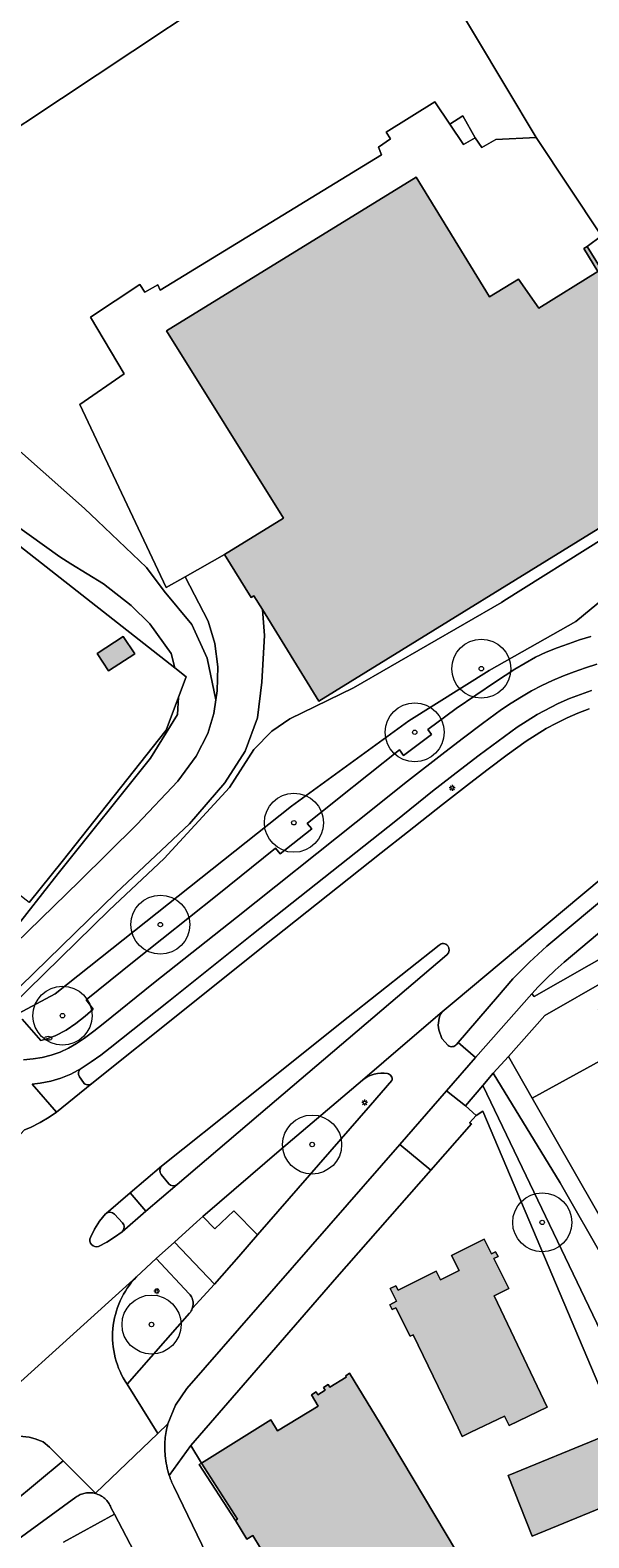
# Model space of a CAD drawing. Header units: metres. Extents: x 187482 to 189800, y 333582 to 335019.
# Tile 167 of 256: x 189033 to 189081, y 333950 to 334078. Entities that reach past the tile are written whole.
import ezdxf
from ezdxf.enums import TextEntityAlignment as Align

# ---------------------------------------------------------------- set-up
doc = ezdxf.new("R2010")
doc.units = ezdxf.units.M
doc.layers.get('0').update_dxf_attribs({"color": 252, "lineweight": 18})
for name, color, linetype, lineweight in [('B-WE-GR-BEPLANTING_CULTUUR_HEESTERS-GV', 252, 'Continuous', 18), ('B-WE-GR-BEPLANTING_CULTUUR_VASTE PLANTENVAK-GV', 252, 'Continuous', 18), ('B-WE-GR-BOOM-S', 252, 'Continuous', 18), ('B-WE-GR-HAAG-G', 252, 'GR-HAAG1-SO', 18), ('B-WE-IE-MEUBILAIR-S', 252, 'Continuous', 18), ('B-WE-IE-TERREINAFSCHEIDING_KUNSTMATIG_HEKWERK-G', 252, 'IE-TERREINAFSCHEIDING_KUNSTMATIG-SO', 18), ('B-WE-IE-TERREINAFSCHEIDING_KUNSTMATIG_MUUR-G', 252, 'IE-TERREINAFSCHEIDING_KUNSTMATIG-SO', 18), ('B-WE-OG-BEBOUWING-GV', 252, 'Continuous', 18), ('B-WE-OG-TERREIN_BEGROEID-GV', 252, 'Continuous', 18), ('B-WE-OG-TERREIN_ERF-GV', 252, 'Continuous', 18), ('B-WE-VH-GESLOTENVERHARDING_ASFALT-GV', 252, 'Continuous', 18), ('B-WE-VH-GESLOTENVERHARDING_BETON-GV', 252, 'Continuous', 18), ('B-WE-VH-OPENVERHARDING-GV', 252, 'Continuous', 18), ('B-WE-VH-OPENVERHARDING_BETONSTRAATSTEEN-GV', 252, 'Continuous', 18), ('B-WE-VH-OPENVERHARDING_STRAATBAKSTEEN-GV', 252, 'Continuous', 18), ('B-WE-VH-OPENVERHARDING_TEGEL-GV', 252, 'Continuous', 18)]:
    doc.layers.add(name, color=color, linetype=linetype, lineweight=lineweight)
doc.layers.add('B-WE-OG-BEBOUWING-V', color=7, linetype='Continuous', lineweight=18, true_color=0xf0f0f0)
doc.styles.add('NLCS-ISO', font='NLCS-ISO.ttf')
doc.linetypes.add('GR-HAAG1-SO', pattern='A,6,[176,NLCS.SHX,S=0.125,R=0,X=0,Y=0],-2', length=8)
doc.linetypes.add('IE-TERREINAFSCHEIDING_KUNSTMATIG-SO', pattern='A,4,[82,NLCS.SHX,S=0.75,R=90,X=0,Y=0],4,-2', length=10)

# ---------------------------------------------------------------- blocks, each defined once
blk = doc.blocks.new('SIE-MEUBILAIR_PAAL_LICHTMAST-SO')
for points in [[(-0.62, 0), (-1, 0)], [(-0.71, 0.71), (-0.44, 0.44)], [(0, 1), (0, 0.62)], [(0.44, 0.44), (0.71, 0.71)], [(1, 0), (0.62, 0)], [(-0.71, -0.71), (-0.44, -0.44)], [(0, -0.62), (0, -1)], [(0.44, -0.44), (0.71, -0.71)]]:
    blk.add_lwpolyline(points)
blk.add_circle((0, 0), 0.5)
blk = doc.blocks.new('SIE-MEUBILAIR_PUT_BRANDKRAAN-SO')
blk.add_ellipse((0, 0), major_axis=(1.25, 0), ratio=0.54)
at = {"style": 'NLCS-ISO'}
blk.add_text('bk', height=0.75, dxfattribs=at).set_placement((0.03, 0), align=Align.MIDDLE_CENTER)
blk = doc.blocks.new('SGR-BOOM_GBKN-SO')
at = {"color": 0, "linetype": 'ByBlock', "lineweight": 18}
for radius in [2, 0.15]:
    blk.add_circle((0, 0), radius, dxfattribs=at)

msp = doc.modelspace()

# ---------------------------------------------------------------- hatches: boundary and pattern name
at = {"layer": 'B-WE-OG-BEBOUWING-V'}
h = msp.add_hatch(color=256, dxfattribs=at)
h.dxf.hatch_style = 1
h.paths.add_polyline_path([(189093.343, 334048.264), (189096.366, 334043.209), (189101.137, 334046.062), (189096.264, 334054.111), (189093.677, 334052.553), (189092.877, 334053.881), (189092.088, 334054.223), (189089.87, 334057.907), (189087.837, 334056.683), (189091.545, 334051.27)], flags=16)
h.paths.add_polyline_path([(189086.914, 334038.55), (189084.594, 334042.337), (189088.602, 334044.812), (189087.525, 334046.556), (189088.181, 334046.96), (189080.618, 334059.205), (189080.332, 334059.028), (189081.541, 334057.071), (189076.531, 334053.977), (189074.818, 334056.424), (189072.362, 334054.923), (189066.132, 334065.072), (189044.98, 334052.055), (189054.902, 334036.174), (189049.904, 334033.087), (189052.153, 334029.446), (189052.391, 334029.593), (189053.117, 334028.416), (189057.903, 334020.656), (189085.552, 334037.71)], flags=17)
h = msp.add_hatch(color=256, dxfattribs=at)
h.dxf.hatch_style = 1
h.paths.add_polyline_path([(189041.33, 334026.147), (189039.117, 334024.704), (189040.086, 334023.218), (189042.298, 334024.661)], flags=17)
h = msp.add_hatch(color=256, dxfattribs=at)
h.dxf.hatch_style = 1
h.paths.add_polyline_path([(189070.769, 333958.694), (189073.615, 333960.071), (189074.013, 333959.254), (189077.248, 333960.82), (189072.739, 333970.251), (189074, 333970.882), (189072.728, 333973.422), (189073.076, 333973.596), (189072.875, 333973.999), (189072.517, 333973.82), (189071.895, 333975.062), (189069.146, 333973.685), (189069.778, 333972.407), (189068.192, 333971.622), (189067.828, 333972.356), (189064.618, 333970.735), (189064.429, 333971.11), (189063.947, 333970.866), (189064.488, 333969.795), (189063.899, 333969.498), (189064.102, 333969.096), (189064.405, 333969.249), (189065.622, 333966.839), (189065.888, 333966.937), (189069.7, 333959.065), (189070.049, 333958.345)], flags=17)
h = msp.add_hatch(color=256, dxfattribs=at)
h.dxf.hatch_style = 1
h.paths.add_polyline_path([(189047.942, 333956.067), (189050.999, 333951.327), (189050.828, 333951.221), (189051.798, 333949.629), (189052.31, 333949.941), (189053.611, 333947.806), (189053.099, 333947.494), (189054.077, 333945.889), (189054.316, 333946.034), (189056.97, 333941.679), (189057.107, 333941.762), (189057.25, 333941.528), (189059.68, 333942.816), (189059.773, 333942.633), (189061.447, 333943.667), (189061.322, 333943.864), (189067.724, 333947.701), (189067.795, 333947.506), (189069.567, 333948.583), (189063.103, 333959.429), (189060.49, 333963.692), (189060.173, 333963.474), (189060.198, 333963.349), (189058.828, 333962.505), (189058.686, 333962.735), (189058.278, 333962.482), (189058.42, 333962.252), (189057.817, 333961.877), (189057.674, 333962.107), (189057.266, 333961.854), (189057.835, 333960.908), (189054.403, 333958.805), (189053.818, 333959.759)], flags=17)
h = msp.add_hatch(color=256, dxfattribs=at)
h.dxf.hatch_style = 1
h.paths.add_polyline_path([(189084.026, 333953.183), (189081.935, 333958.299), (189073.944, 333955.034), (189075.957, 333949.884)], flags=17)

# ---------------------------------------------------------------- linework, layer by layer
at = {"layer": 'B-WE-GR-BEPLANTING_CULTUUR_HEESTERS-GV', "flags": 128}
for points in [[(189084.514, 334031.415), (189079.657, 334027.396), (189075.78, 334025.21), (189072.327, 334023.263), (189065.511, 334018.976), (189055.591, 334011.749), (189035.546, 333995.849), (189032.389, 333994.152)], [(189110.558, 334026.634), (189102.346, 334021.155), (189099.118, 334018.998), (189095.68, 334016.701), (189093.602, 334015.28), (189091.606, 334013.795), (189080.084, 334004.164), (189069.358, 333995.173), (189068.341, 333994.329)], [(189032.75, 333993.692), (189034.332, 333991.894), (189034.781, 333991.999), (189035.568, 333992.3), (189036.478, 333992.768), (189037.306, 333993.339), (189038.093, 333993.951), (189038.791, 333994.55), (189038.172, 333995.346), (189042.253, 333998.614), (189049.276, 334004.202), (189054.227, 334008.193), (189054.623, 334007.707), (189057.289, 334009.827), (189056.913, 334010.296), (189059.479, 334012.34), (189064.721, 334016.527), (189065.077, 334016.053), (189067.429, 334017.841), (189067.117, 334018.258), (189069.535, 334020.026), (189071.184, 334021.17), (189072.848, 334022.29), (189074.51, 334023.365), (189075.367, 334023.882), (189076.236, 334024.376), (189077.148, 334024.802), (189078.077, 334025.165), (189079.032, 334025.519), (189079.988, 334025.844), (189080.93, 334026.131)], [(189069.57, 333991.57), (189069.693, 333991.739), (189073.025, 333995.595), (189074.342, 333997.11), (189075.732, 333998.546), (189077.196, 333999.883), (189090.795, 334011.252), (189092.341, 334012.554), (189093.908, 334013.754), (189095.543, 334014.91), (189097.213, 334016.007), (189100.017, 334017.887), (189103.855, 334020.46), (189111.357, 334025.476)], [(189068.051, 333992.803), (189068.314, 333992.068), (189068.846, 333991.482)]]:
    msp.add_lwpolyline(points, dxfattribs=at)
for points in [[(189099.245, 334008.799), (189094.84, 334011.954), (189094.036, 334011.366), (189093.238, 334010.733), (189092.483, 334010.089), (189085.575, 334004.318), (189078.67, 333998.537), (189077.917, 333997.865), (189077.185, 333997.161), (189076.479, 333996.455), (189075.947, 333995.864), (189076.138, 333995.613)], [(189083.48, 333991.122), (189081.58, 333994.489), (189083.531, 333995.685), (189082.65, 333997.234), (189077.051, 333994.019), (189073.965, 333990.544), (189075.98, 333987.018)], [(189083.882, 333957.347), (189088.372, 333959.855), (189086.052, 333964.258), (189083.754, 333963.109), (189071.788, 333988.079), (189070.326, 333986.35), (189071.214, 333985.531), (189071.794, 333985.919)]]:
    msp.add_lwpolyline(points, close=True, dxfattribs=at)
at = {"layer": 'B-WE-GR-BEPLANTING_CULTUUR_HEESTERS-GV'}
for points in [[(189068.341, 333994.329, 0.192676), (189068.051, 333992.803)], [(189068.846, 333991.482, 0.4170104), (189069.57, 333991.57)]]:
    msp.add_lwpolyline(points, format="xyb", dxfattribs=at)
at = {"layer": 'B-WE-GR-BEPLANTING_CULTUUR_VASTE PLANTENVAK-GV', "flags": 128}
for points in [[(189080.991, 334021.573), (189080.048, 334021.211), (189079.127, 334020.873), (189078.162, 334020.445), (189076.403, 334019.518), (189074.69, 334018.444), (189073.083, 334017.276), (189071.481, 334016.067), (189069.897, 334014.857), (189067.538, 334013.024), (189064.409, 334010.526), (189062.382, 334008.918), (189052.228, 334000.842), (189045.149, 333995.19), (189040.208, 333991.261), (189039.416, 333990.645), (189038.606, 333990.08), (189037.752, 333989.537), (189037.757, 333989.53)], [(189046.36, 333994.401), (189053.18, 333999.857), (189063.187, 334007.802), (189065.409, 334009.548), (189068.371, 334011.898), (189070.651, 334013.681), (189072.233, 334014.897), (189073.837, 334016.103), (189075.458, 334017.256), (189076.295, 334017.806), (189077.151, 334018.326), (189078.034, 334018.798), (189078.932, 334019.239), (189079.836, 334019.64), (189080.797, 334020.008)], [(189038.672, 333988.241), (189046.36, 333994.401)], [(189037.608, 333988.825), (189037.957, 333988.335)]]:
    msp.add_lwpolyline(points, dxfattribs=at)
at = {"layer": 'B-WE-GR-BEPLANTING_CULTUUR_VASTE PLANTENVAK-GV'}
for points in [[(189037.757, 333989.53, 0.3903238), (189037.608, 333988.825)], [(189037.957, 333988.335, 0.4171104), (189038.672, 333988.241)]]:
    msp.add_lwpolyline(points, format="xyb", dxfattribs=at)
at = {"layer": 'B-WE-GR-HAAG-G', "ltscale": 0.2, "flags": 128}
for points in [[(188997.848, 334062.862), (189000, 334064.09), (189021.121, 334076.143), (189026.923, 334065.654), (189063.445, 334089.927)], [(189063.445, 334089.927), (189076.297, 334068.418)], [(189044.95, 334018.189), (189036.147, 334007.074)], [(189083.882, 333957.347), (189071.794, 333985.919), (189071.214, 333985.531)]]:
    msp.add_lwpolyline(points, dxfattribs=at)
at = {"layer": 'B-WE-IE-TERREINAFSCHEIDING_KUNSTMATIG_HEKWERK-G', "ltscale": 0.2, "flags": 128}
for points in [[(189045.682, 334023.48), (189019.792, 334043.8), (189006.453, 334056.229), (189000, 334061.203), (188997.848, 334062.862)], [(189046.01, 334021.007), (189046.654, 334022.718), (189045.682, 334023.48)], [(189044.95, 334018.189), (189046.01, 334021.007)]]:
    msp.add_lwpolyline(points, dxfattribs=at)
at = {"layer": 'B-WE-IE-TERREINAFSCHEIDING_KUNSTMATIG_MUUR-G', "ltscale": 0.2, "flags": 128}
msp.add_lwpolyline([(189036.147, 334007.074), (189033.343, 334003.593), (189031.811, 334004.8)], dxfattribs=at)
at = {"layer": 'B-WE-OG-BEBOUWING-GV', "flags": 128}
for points in [[(189086.914, 334038.55), (189084.594, 334042.337), (189088.602, 334044.812), (189087.525, 334046.556), (189088.181, 334046.96), (189080.618, 334059.205), (189080.332, 334059.028), (189081.541, 334057.071), (189076.531, 334053.977), (189074.818, 334056.424), (189072.362, 334054.923), (189066.132, 334065.072), (189044.98, 334052.055), (189054.902, 334036.174), (189049.904, 334033.087), (189052.153, 334029.446), (189052.391, 334029.593), (189053.117, 334028.416), (189057.903, 334020.656), (189085.552, 334037.71)], [(189041.33, 334026.147), (189039.117, 334024.704), (189040.086, 334023.218), (189042.298, 334024.661)], [(189070.769, 333958.694), (189073.615, 333960.071), (189074.013, 333959.254), (189077.248, 333960.82), (189072.739, 333970.251), (189074, 333970.882), (189072.728, 333973.422), (189073.076, 333973.596), (189072.875, 333973.999), (189072.517, 333973.82), (189071.895, 333975.062), (189069.146, 333973.685), (189069.778, 333972.407), (189068.192, 333971.622), (189067.828, 333972.356), (189064.618, 333970.735), (189064.429, 333971.11), (189063.947, 333970.866), (189064.488, 333969.795), (189063.899, 333969.498), (189064.102, 333969.096), (189064.405, 333969.249), (189065.622, 333966.839), (189065.888, 333966.937), (189069.7, 333959.065), (189070.049, 333958.345)], [(189084.026, 333953.183), (189081.935, 333958.299), (189073.944, 333955.034), (189075.957, 333949.884)]]:
    msp.add_lwpolyline(points, close=True, dxfattribs=at)
msp.add_lwpolyline([(189069.567, 333948.583), (189063.103, 333959.429), (189060.49, 333963.692), (189060.173, 333963.474), (189060.198, 333963.349), (189058.828, 333962.505), (189058.686, 333962.735), (189058.278, 333962.482), (189058.42, 333962.252), (189057.817, 333961.877), (189057.674, 333962.107), (189057.266, 333961.854), (189057.835, 333960.908), (189054.403, 333958.805), (189053.818, 333959.759), (189047.942, 333956.067), (189050.999, 333951.327), (189050.828, 333951.221), (189051.798, 333949.629), (189052.31, 333949.941), (189053.611, 333947.806)], dxfattribs=at)
at = {"layer": 'B-WE-OG-TERREIN_BEGROEID-GV', "flags": 128}
for points in [[(189083.48, 333991.122), (189075.98, 333987.018), (189084.98, 333971.272), (189088.858, 333969.965), (189130.664, 333994.226), (189129.361, 333996.379), (189093.07, 333975.401), (189088.062, 333984.059), (189087.625, 333983.785), (189086.012, 333986.444), (189085.331, 333986.155), (189083.47, 333989.388), (189084.188, 333989.867)], [(189072.677, 333989.13), (189071.788, 333988.079), (189083.754, 333963.109), (189086.052, 333964.258), (189090.614, 333966.539), (189092.768, 333962.311), (189088.372, 333959.855), (189083.882, 333957.347), (189084.993, 333954.722), (189084.909, 333953.327), (189085.756, 333950.93), (189088.78, 333942.369), (189091.882, 333944.093), (189089.014, 333949.199), (189090.274, 333949.91), (189086.722, 333956.193), (189096.774, 333962.099), (189092.75, 333969.084), (189092.175, 333970.119), (189085.962, 333966.509), (189078.331, 333979.838)]]:
    msp.add_lwpolyline(points, close=True, dxfattribs=at)
for points in [[(189061.582, 333988.546), (189054.746, 333982.704), (189048.072, 333976.993), (189049.086, 333975.921), (189050.704, 333977.469), (189052.705, 333975.421), (189062.271, 333986.407)], [(189062.271, 333986.407), (189064.09, 333988.505)], [(189046.913, 333970.439), (189044.122, 333973.418), (189042.446, 333971.879)], [(189041.654, 333962.769), (189046.94, 333968.795)], [(189029.682, 333950.843), (189036.227, 333956.268), (189035.071, 333957.427), (189034.528, 333957.886), (189033.859, 333958.129), (189033.342, 333958.278), (189031.465, 333958.479), (189029.585, 333958.313)]]:
    msp.add_lwpolyline(points, dxfattribs=at)
at = {"layer": 'B-WE-OG-TERREIN_BEGROEID-GV'}
for points in [[(189063.71, 333989.086, 0.2218298), (189061.582, 333988.546)], [(189064.09, 333988.505, 0.4506631), (189063.71, 333989.086)], [(189042.446, 333971.879, 0.0849409), (189041.069, 333969.842)], [(189047.155, 333970.061, 0.0902268), (189046.913, 333970.439)], [(189047.244, 333969.622, 0.0936994), (189047.155, 333970.061)], [(189041.069, 333969.842, 0.0853134), (189040.446, 333967.463)], [(189046.94, 333968.795, 0.0911166), (189047.169, 333969.18)], [(189047.169, 333969.18, 0.0924035), (189047.244, 333969.622)], [(189040.446, 333967.463, 0.0845183), (189040.649, 333965.013)], [(189040.649, 333965.013, 0.0851921), (189041.654, 333962.769)]]:
    msp.add_lwpolyline(points, format="xyb", dxfattribs=at)
at = {"layer": 'B-WE-OG-TERREIN_ERF-GV', "flags": 128}
for points in [[(188979.516, 334079.668), (188981.822, 334077.278), (188988.986, 334069.855), (188992.858, 334066.813), (188995.428, 334064.857), (188995.387, 334064.804), (188997.848, 334062.862), (189000, 334064.09), (189021.121, 334076.143), (189026.923, 334065.654), (189063.445, 334089.927)], [(189027.258, 334046.526), (189038.053, 334036.972), (189039.139, 334035.939), (189043.299, 334031.983), (189044.78, 334029.983), (189047.126, 334027.164), (189048.431, 334024.299), (189049.176, 334020.771), (189049.293, 334021.526), (189049.338, 334023.564), (189049.092, 334025.544), (189048.507, 334027.443), (189046.568, 334031.197), (189044.951, 334030.281), (189037.646, 334045.787), (189041.4, 334048.405), (189038.554, 334053.216), (189042.73, 334055.972), (189043.16, 334055.311), (189044.243, 334055.946), (189044.466, 334055.499), (189063.199, 334066.965), (189062.941, 334067.606), (189063.967, 334068.303), (189063.595, 334068.888), (189067.725, 334071.45), (189068.99, 334069.564), (189070.09, 334070.277), (189071.141, 334068.41), (189071.693, 334067.589), (189072.895, 334068.258), (189076.297, 334068.418), (189063.445, 334089.927), (189026.923, 334065.654)], [(189063.445, 334089.927), (189076.297, 334068.418), (189081.839, 334060.095)], [(189029.441, 334037.548), (189035.944, 334032.889), (189036.892, 334032.303), (189039.646, 334030.601), (189042.005, 334028.751), (189043.589, 334027.201), (189045.398, 334024.707), (189045.682, 334023.48), (189046.654, 334022.718), (189046.01, 334021.007), (189045.935, 334019.521), (189043.644, 334015.826), (189035.808, 334006.04), (189027.832, 333995.879), (189037.611, 334005.4), (189042.482, 334010.194), (189045.956, 334013.87), (189047.506, 334015.994), (189048.496, 334017.924), (189048.995, 334019.603), (189049.176, 334020.771), (189048.431, 334024.299), (189047.126, 334027.164), (189044.78, 334029.983), (189043.299, 334031.983), (189039.139, 334035.939), (189038.053, 334036.972), (189027.258, 334046.526)], [(189019.792, 334043.8), (189045.682, 334023.48), (189045.398, 334024.707), (189043.589, 334027.201), (189042.005, 334028.751), (189039.646, 334030.601), (189036.892, 334032.303), (189035.944, 334032.889), (189029.441, 334037.548)], [(189033.343, 334003.593), (189036.147, 334007.074), (189044.95, 334018.189), (189046.01, 334021.007), (189046.654, 334022.718), (189045.682, 334023.48), (189019.792, 334043.8)], [(189031.445, 333995.356), (189040.731, 334004.407), (189046.927, 334010.254), (189049.918, 334013.726), (189051.657, 334016.43), (189052.69, 334019.238), (189053.058, 334022.261), (189053.28, 334026.231), (189053.117, 334028.416), (189052.391, 334029.593), (189052.153, 334029.446), (189049.904, 334033.087), (189046.568, 334031.197), (189048.507, 334027.443), (189049.092, 334025.544), (189049.338, 334023.564), (189049.293, 334021.526), (189049.176, 334020.771), (189048.995, 334019.603), (189048.496, 334017.924), (189047.506, 334015.994), (189045.956, 334013.87), (189042.482, 334010.194), (189037.611, 334005.4), (189027.832, 333995.879)], [(189027.832, 333995.879), (189035.808, 334006.04), (189043.644, 334015.826), (189045.935, 334019.521), (189046.01, 334021.007), (189044.95, 334018.189), (189036.147, 334007.074), (189033.343, 334003.593)], [(189083.882, 333957.347), (189071.794, 333985.919), (189071.214, 333985.531), (189070.663, 333984.913), (189070.817, 333984.837), (189067.377, 333980.914), (189059.416, 333971.837), (189047.06, 333957.575), (189047.942, 333956.067), (189053.818, 333959.759), (189054.403, 333958.805), (189057.835, 333960.908), (189057.266, 333961.854), (189057.674, 333962.107), (189057.817, 333961.877), (189058.42, 333962.252), (189058.278, 333962.482), (189058.686, 333962.735), (189058.828, 333962.505), (189060.198, 333963.349), (189060.173, 333963.474), (189060.49, 333963.692), (189063.103, 333959.429), (189069.567, 333948.583)]]:
    msp.add_lwpolyline(points, dxfattribs=at)
for points in [[(189068.99, 334069.564), (189067.725, 334071.45), (189063.595, 334068.888), (189063.967, 334068.303), (189062.941, 334067.606), (189063.199, 334066.965), (189044.466, 334055.499), (189044.243, 334055.946), (189043.16, 334055.311), (189042.73, 334055.972), (189038.554, 334053.216), (189041.4, 334048.405), (189037.646, 334045.787), (189044.951, 334030.281), (189046.568, 334031.197), (189049.904, 334033.087), (189054.902, 334036.174), (189044.98, 334052.055), (189066.132, 334065.072), (189072.362, 334054.923), (189074.818, 334056.424), (189076.531, 334053.977), (189081.541, 334057.071), (189080.332, 334059.028), (189080.618, 334059.205), (189081.839, 334060.095), (189076.297, 334068.418), (189072.895, 334068.258), (189071.693, 334067.589), (189071.141, 334068.41), (189070.148, 334067.838)], [(189068.99, 334069.564), (189070.148, 334067.838), (189071.141, 334068.41), (189070.09, 334070.277)], [(189087.316, 334040.622), (189091.048, 334043.138), (189089.433, 334045.804), (189090.342, 334046.376), (189081.839, 334060.095), (189080.618, 334059.205), (189088.181, 334046.96), (189087.525, 334046.556), (189088.602, 334044.812), (189084.594, 334042.337), (189086.914, 334038.55), (189087.772, 334037.108), (189089.907, 334033.52), (189087.464, 334031.825), (189088.317, 334030.529), (189089.165, 334031.064), (189089.973, 334031.589), (189092.008, 334032.912)], [(189085.552, 334037.71), (189082.128, 334034.52), (189073.558, 334029.151), (189073.37, 334029.033), (189060.833, 334021.792), (189055.442, 334019.149), (189053.909, 334018.104), (189052.402, 334016.553), (189050.324, 334013.347), (189044.796, 334007.333), (189040.136, 334002.934), (189031.861, 333994.825), (189032.389, 333994.152), (189035.546, 333995.849), (189055.591, 334011.749), (189065.511, 334018.976), (189072.327, 334023.263), (189075.78, 334025.21), (189079.657, 334027.396), (189084.514, 334031.415), (189086.072, 334033.479), (189087.772, 334037.108), (189086.914, 334038.55)], [(189031.861, 333994.825), (189040.136, 334002.934), (189044.796, 334007.333), (189050.324, 334013.347), (189052.402, 334016.553), (189053.909, 334018.104), (189055.442, 334019.149), (189060.833, 334021.792), (189073.37, 334029.033), (189073.558, 334029.151), (189082.128, 334034.52), (189085.552, 334037.71), (189057.903, 334020.656), (189053.117, 334028.416), (189053.28, 334026.231), (189053.058, 334022.261), (189052.69, 334019.238), (189051.657, 334016.43), (189049.918, 334013.726), (189046.927, 334010.254), (189040.731, 334004.407), (189031.445, 333995.356)], [(189041.33, 334026.147), (189042.298, 334024.661), (189040.086, 334023.218), (189039.117, 334024.704)], [(189072.739, 333970.251), (189077.248, 333960.82), (189074.013, 333959.254), (189073.615, 333960.071), (189070.769, 333958.694), (189070.049, 333958.345), (189069.7, 333959.065), (189065.888, 333966.937), (189065.622, 333966.839), (189064.405, 333969.249), (189064.102, 333969.096), (189063.899, 333969.498), (189064.488, 333969.795), (189063.947, 333970.866), (189064.429, 333971.11), (189064.618, 333970.735), (189067.828, 333972.356), (189068.192, 333971.622), (189069.778, 333972.407), (189069.146, 333973.685), (189071.895, 333975.062), (189072.517, 333973.82), (189072.875, 333973.999), (189073.076, 333973.596), (189072.728, 333973.422), (189074, 333970.882)], [(189073.944, 333955.034), (189081.935, 333958.299), (189084.026, 333953.183), (189075.957, 333949.884)], [(189050.828, 333951.221), (189050.999, 333951.327), (189047.942, 333956.067), (189047.766, 333955.956)]]:
    msp.add_lwpolyline(points, close=True, dxfattribs=at)
at = {"layer": 'B-WE-VH-GESLOTENVERHARDING_ASFALT-GV', "flags": 128}
for points in [[(189080.797, 334020.008), (189079.836, 334019.64), (189078.932, 334019.239), (189078.034, 334018.798), (189077.151, 334018.326), (189076.295, 334017.806), (189075.458, 334017.256), (189073.837, 334016.103), (189072.233, 334014.897), (189070.651, 334013.681), (189068.371, 334011.898), (189065.409, 334009.548), (189063.187, 334007.802), (189053.18, 333999.857), (189046.36, 333994.401), (189038.672, 333988.241), (189035.667, 333985.818), (189035.042, 333985.411), (189034.281, 333984.939), (189033.456, 333984.519), (189032.958, 333984.335), (189012.956, 333962.608)], [(189047.559, 333976.523), (189048.072, 333976.993), (189054.746, 333982.704), (189061.582, 333988.546), (189065.204, 333991.642), (189068.341, 333994.329), (189069.358, 333995.173), (189080.084, 334004.164), (189091.606, 334013.795)], [(189044.578, 333981.243), (189051.666, 333986.904), (189060.393, 333993.87), (189068.076, 333999.976)], [(189068.744, 333999.163), (189061.138, 333992.698), (189053.535, 333986.223), (189045.895, 333979.683), (189043.247, 333977.421), (189041.229, 333975.688), (189040.582, 333975.217), (189039.94, 333974.796), (189039.24, 333974.44)], [(189039.868, 333977.237), (189041.924, 333978.982), (189044.578, 333981.243)], [(189011.253, 333960.183), (189005.783, 333954.411), (188985.507, 333933.882), (188976.22, 333924.478), (188982.417, 333917.51), (188982.705, 333917.811), (188997.356, 333931.09), (189003.832, 333936.955), (189010.542, 333943.036), (189016.03, 333947.969), (189018.161, 333949.955), (189020.287, 333951.95), (189022.113, 333953.524), (189025.068, 333956.15), (189026.062, 333957.05), (189042.446, 333971.879), (189044.122, 333973.418), (189045.664, 333974.804), (189047.559, 333976.523)], [(189038.541, 333975.203), (189038.891, 333975.903), (189039.323, 333976.577), (189039.821, 333977.197)], [(189045.114, 333959.408), (189044.265, 333958.593), (189038.981, 333953.522), (189038.962, 333953.503)], [(189045.401, 333954.553), (189045.355, 333954.669), (189045.311, 333954.785)], [(189118.135, 333798.86), (189077.23, 333890.571), (189067.074, 333912.379), (189065.499, 333915.808), (189063.742, 333919.148), (189057.691, 333930.128), (189054.331, 333936.291), (189051.18, 333942.564), (189045.602, 333954.099)], [(189040.283, 333952.313), (189040.572, 333951.76), (189058.799, 333916.859), (189060.418, 333913.609), (189063.111, 333907.656), (189066.669, 333899.613), (189071.995, 333887.641), (189112.588, 333796.676)]]:
    msp.add_lwpolyline(points, dxfattribs=at)
at = {"layer": 'B-WE-VH-GESLOTENVERHARDING_ASFALT-GV'}
for points in [[(189068.076, 333999.976, -0.4204454), (189068.818, 333999.932)], [(189068.818, 333999.932, -0.4030183), (189068.744, 333999.163)], [(189039.821, 333977.197, -0.0351825), (189039.868, 333977.237)], [(189039.24, 333974.44, -0.6457111), (189038.541, 333975.203)], [(189044.874, 333958.069, -0.0448414), (189045.114, 333959.408)], [(189044.877, 333956.709, -0.0448527), (189044.874, 333958.069)], [(189045.005, 333955.854, -0.0279686), (189044.877, 333956.709)], [(189045.229, 333955.02, -0.028643), (189045.005, 333955.854)], [(189045.311, 333954.785, -0.0089106), (189045.229, 333955.02)], [(189038.962, 333953.503, -0.0573695), (189039.389, 333953.333)], [(189045.498, 333954.324, -0.0126758), (189045.401, 333954.553)], [(189045.602, 333954.099, -0.0090168), (189045.498, 333954.324)], [(189039.389, 333953.333, -0.0590576), (189039.765, 333953.067)], [(189039.765, 333953.067, -0.0584165), (189040.069, 333952.721)], [(189040.069, 333952.721, -0.0582305), (189040.283, 333952.313)]]:
    msp.add_lwpolyline(points, format="xyb", dxfattribs=at)
at = {"layer": 'B-WE-VH-GESLOTENVERHARDING_BETON-GV', "flags": 128}
for points in [[(189068.076, 333999.976), (189060.393, 333993.87), (189051.666, 333986.904), (189044.578, 333981.243)], [(189061.138, 333992.698), (189068.744, 333999.163)], [(189045.895, 333979.683), (189053.535, 333986.223), (189061.138, 333992.698)], [(189044.54, 333980.549), (189045.185, 333979.76)], [(189039.821, 333977.197), (189039.323, 333976.577), (189038.891, 333975.903), (189038.541, 333975.203)], [(189041.262, 333976.453), (189040.571, 333977.181)], [(189039.24, 333974.44), (189039.94, 333974.796), (189040.582, 333975.217), (189041.229, 333975.688)]]:
    msp.add_lwpolyline(points, dxfattribs=at)
at = {"layer": 'B-WE-VH-GESLOTENVERHARDING_BETON-GV'}
for points in [[(189068.818, 333999.932, 0.4204454), (189068.076, 333999.976)], [(189068.744, 333999.163, 0.4030183), (189068.818, 333999.932)], [(189044.578, 333981.243, 0.3833996), (189044.54, 333980.549)], [(189045.185, 333979.76, 0.401574), (189045.895, 333979.683)], [(189039.868, 333977.237, 0.0351825), (189039.821, 333977.197)], [(189040.571, 333977.181, 0.3783571), (189039.868, 333977.237)], [(189041.229, 333975.688, 0.4143414), (189041.262, 333976.453)], [(189038.541, 333975.203, 0.6457111), (189039.24, 333974.44)]]:
    msp.add_lwpolyline(points, format="xyb", dxfattribs=at)
at = {"layer": 'B-WE-VH-OPENVERHARDING-GV', "flags": 128}
for points in [[(189042.446, 333971.879), (189026.062, 333957.05), (189025.068, 333956.15), (189026.151, 333956.953), (189027.803, 333957.798), (189029.585, 333958.313), (189031.465, 333958.479), (189033.342, 333958.278), (189033.859, 333958.129), (189034.528, 333957.886), (189035.071, 333957.427), (189036.227, 333956.268), (189038.981, 333953.522)], [(189038.981, 333953.522), (189044.265, 333958.593), (189041.654, 333962.769)]]:
    msp.add_lwpolyline(points, dxfattribs=at)
at = {"layer": 'B-WE-VH-OPENVERHARDING-GV'}
for points in [[(189041.069, 333969.842, -0.0849409), (189042.446, 333971.879)], [(189040.446, 333967.463, -0.0853134), (189041.069, 333969.842)], [(189040.649, 333965.013, -0.0845183), (189040.446, 333967.463)], [(189041.654, 333962.769, -0.0851921), (189040.649, 333965.013)]]:
    msp.add_lwpolyline(points, format="xyb", dxfattribs=at)
at = {"layer": 'B-WE-VH-OPENVERHARDING_BETONSTRAATSTEEN-GV', "flags": 128}
for points in [[(189081.45, 334023.789), (189080.497, 334023.495), (189079.538, 334023.137), (189078.62, 334022.806), (189077.691, 334022.399), (189076.787, 334021.975), (189075.899, 334021.534), (189075.056, 334021.029), (189074.198, 334020.492), (189073.381, 334019.938), (189071.752, 334018.759), (189070.159, 334017.544), (189068.57, 334016.331), (189065.404, 334013.88), (189061.064, 334010.4), (189050.924, 334002.327), (189043.9, 333996.759), (189039.618, 333993.323), (189038.831, 333992.687), (189038.046, 333992.088), (189037.375, 333991.644), (189036.701, 333991.241), (189035.989, 333990.905), (189035.227, 333990.662), (189034.452, 333990.446), (189033.686, 333990.331), (189032.886, 333990.26)], [(189037.757, 333989.53), (189037.752, 333989.537), (189038.606, 333990.08), (189039.416, 333990.645), (189040.208, 333991.261), (189045.149, 333995.19), (189052.228, 334000.842), (189062.382, 334008.918), (189064.409, 334010.526), (189067.538, 334013.024), (189069.897, 334014.857), (189071.481, 334016.067), (189073.083, 334017.276), (189074.69, 334018.444), (189076.403, 334019.518), (189078.162, 334020.445), (189079.127, 334020.873), (189080.048, 334021.211), (189080.991, 334021.573)], [(189090.795, 334011.252), (189077.196, 333999.883), (189075.732, 333998.546), (189074.342, 333997.11), (189073.025, 333995.595), (189069.693, 333991.739), (189071.171, 333990.447), (189075.947, 333995.864), (189076.479, 333996.455), (189077.185, 333997.161), (189077.917, 333997.865), (189078.67, 333998.537), (189085.575, 334004.318)], [(189032.958, 333984.335), (189033.456, 333984.519), (189034.281, 333984.939), (189035.042, 333985.411), (189035.667, 333985.818), (189033.611, 333988.19), (189034.3, 333988.284), (189035.184, 333988.45), (189036.05, 333988.7), (189036.894, 333989.034), (189037.757, 333989.53)], [(189041.924, 333978.982), (189039.868, 333977.237)], [(189041.229, 333975.688), (189043.247, 333977.421), (189041.924, 333978.982)], [(189040.571, 333977.181), (189041.262, 333976.453)]]:
    msp.add_lwpolyline(points, dxfattribs=at)
msp.add_lwpolyline([(189064.748, 333983.079), (189067.377, 333980.914), (189070.817, 333984.837), (189070.663, 333984.913), (189071.214, 333985.531), (189070.326, 333986.35), (189068.712, 333987.627)], close=True, dxfattribs=at)
at = {"layer": 'B-WE-VH-OPENVERHARDING_BETONSTRAATSTEEN-GV'}
for points in [[(189039.868, 333977.237, -0.3783571), (189040.571, 333977.181)], [(189041.262, 333976.453, -0.4143414), (189041.229, 333975.688)]]:
    msp.add_lwpolyline(points, format="xyb", dxfattribs=at)
at = {"layer": 'B-WE-VH-OPENVERHARDING_STRAATBAKSTEEN-GV', "flags": 128}
for points in [[(189068.341, 333994.329), (189065.204, 333991.642), (189061.582, 333988.546)], [(189044.265, 333958.593), (189045.114, 333959.408), (189045.749, 333960.996), (189046.723, 333962.402), (189064.748, 333983.079), (189068.712, 333987.627), (189071.171, 333990.447), (189069.693, 333991.739), (189069.57, 333991.57)], [(189068.846, 333991.482), (189068.314, 333992.068), (189068.051, 333992.803)], [(189064.09, 333988.505), (189062.271, 333986.407), (189052.705, 333975.421), (189051.113, 333973.601), (189049.057, 333971.256), (189047.169, 333969.18)], [(189046.94, 333968.795), (189041.654, 333962.769), (189044.265, 333958.593)]]:
    msp.add_lwpolyline(points, dxfattribs=at)
at = {"layer": 'B-WE-VH-OPENVERHARDING_STRAATBAKSTEEN-GV'}
for points in [[(189068.051, 333992.803, -0.192676), (189068.341, 333994.329)], [(189069.57, 333991.57, -0.4170104), (189068.846, 333991.482)], [(189061.582, 333988.546, -0.2218298), (189063.71, 333989.086)], [(189063.71, 333989.086, -0.4506631), (189064.09, 333988.505)], [(189047.169, 333969.18, -0.0911166), (189046.94, 333968.795)]]:
    msp.add_lwpolyline(points, format="xyb", dxfattribs=at)
at = {"layer": 'B-WE-VH-OPENVERHARDING_TEGEL-GV', "flags": 128}
for points in [[(189080.93, 334026.131), (189079.988, 334025.844), (189079.032, 334025.519), (189078.077, 334025.165), (189077.148, 334024.802), (189076.236, 334024.376), (189075.367, 334023.882), (189074.51, 334023.365), (189072.848, 334022.29), (189071.184, 334021.17), (189069.535, 334020.026), (189067.117, 334018.258), (189067.429, 334017.841), (189065.077, 334016.053), (189064.721, 334016.527), (189059.479, 334012.34), (189056.913, 334010.296), (189057.289, 334009.827), (189054.623, 334007.707), (189054.227, 334008.193), (189049.276, 334004.202), (189042.253, 333998.614), (189038.172, 333995.346), (189038.791, 333994.55), (189038.093, 333993.951), (189037.306, 333993.339), (189036.478, 333992.768), (189035.568, 333992.3), (189034.781, 333991.999), (189034.332, 333991.894), (189032.75, 333993.692)], [(189032.886, 333990.26), (189033.686, 333990.331), (189034.452, 333990.446), (189035.227, 333990.662), (189035.989, 333990.905), (189036.701, 333991.241), (189037.375, 333991.644), (189038.046, 333992.088), (189038.831, 333992.687), (189039.618, 333993.323), (189043.9, 333996.759), (189050.924, 334002.327), (189061.064, 334010.4), (189065.404, 334013.88), (189068.57, 334016.331), (189070.159, 334017.544), (189071.752, 334018.759), (189073.381, 334019.938), (189074.198, 334020.492), (189075.056, 334021.029), (189075.899, 334021.534), (189076.787, 334021.975), (189077.691, 334022.399), (189078.62, 334022.806), (189079.538, 334023.137), (189080.497, 334023.495), (189081.45, 334023.789)], [(189037.757, 333989.53), (189036.894, 333989.034), (189036.05, 333988.7), (189035.184, 333988.45), (189034.3, 333988.284), (189033.611, 333988.19), (189035.667, 333985.818), (189038.672, 333988.241)], [(189037.957, 333988.335), (189037.608, 333988.825)], [(189045.229, 333955.02), (189047.06, 333957.575), (189059.416, 333971.837), (189067.377, 333980.914), (189064.748, 333983.079), (189046.723, 333962.402), (189045.749, 333960.996), (189045.114, 333959.408)], [(189044.578, 333981.243), (189041.924, 333978.982), (189043.247, 333977.421), (189045.895, 333979.683)], [(189045.185, 333979.76), (189044.54, 333980.549)], [(189045.664, 333974.804), (189044.122, 333973.418), (189046.913, 333970.439)], [(189047.169, 333969.18), (189049.057, 333971.256), (189045.664, 333974.804)], [(189047.06, 333957.575), (189045.229, 333955.02)], [(189119.966, 333799.655), (189119.637, 333800.394), (189081.618, 333885.616), (189073.619, 333903.091), (189068.544, 333914.095), (189065.458, 333920.17), (189065.005, 333920.952), (189061.309, 333927.878), (189055.995, 333940.623), (189053.099, 333947.494), (189053.611, 333947.806), (189052.31, 333949.941), (189051.798, 333949.629), (189050.828, 333951.221), (189047.766, 333955.956), (189047.942, 333956.067), (189047.06, 333957.575)], [(189038.962, 333953.503), (189038.981, 333953.522), (189036.227, 333956.268), (189029.682, 333950.843)], [(189045.311, 333954.785), (189045.355, 333954.669), (189045.401, 333954.553)], [(189045.602, 333954.099), (189051.18, 333942.564), (189054.331, 333936.291), (189057.691, 333930.128), (189063.742, 333919.148), (189065.499, 333915.808), (189067.074, 333912.379), (189077.23, 333890.571), (189118.135, 333798.86)], [(188980.085, 333910.549), (188980.111, 333910.42), (188984.496, 333914.137), (188993.698, 333921.393), (189037.311, 333953.199)], [(189037.311, 333953.199), (188993.698, 333921.393), (188984.496, 333914.137), (188980.111, 333910.42), (188980.327, 333909.334), (188980.656, 333908.447), (188983.501, 333910.815), (188985.633, 333912.548), (188985.822, 333912.769), (188994.703, 333919.703), (188994.84, 333919.772), (189000.87, 333924.25), (189001.836, 333924.625), (189017.603, 333936.292), (189034.417, 333948.552)], [(189036.261, 333949.385), (189040.572, 333951.76), (189040.283, 333952.313)], [(189063.111, 333907.656), (189060.418, 333913.609), (189058.799, 333916.859), (189040.572, 333951.76), (189036.261, 333949.385)]]:
    msp.add_lwpolyline(points, dxfattribs=at)
for points in [[(189100.879, 334007.703), (189102.364, 334013.654), (189100.683, 334014.777), (189099.245, 334008.799), (189076.138, 333995.613), (189075.947, 333995.864), (189071.171, 333990.447), (189068.712, 333987.627), (189070.326, 333986.35), (189071.788, 333988.079), (189072.677, 333989.13), (189073.965, 333990.544), (189077.051, 333994.019), (189082.65, 333997.234), (189083.737, 333997.858), (189084.503, 333998.299), (189087.014, 333999.741)], [(189092.175, 333970.119), (189093.398, 333970.829), (189131.421, 333992.921), (189130.664, 333994.226), (189088.858, 333969.965), (189084.98, 333971.272), (189075.98, 333987.018), (189073.965, 333990.544), (189072.677, 333989.13), (189078.331, 333979.838), (189085.962, 333966.509)], [(189052.705, 333975.421), (189050.704, 333977.469), (189049.086, 333975.921), (189048.072, 333976.993), (189047.559, 333976.523), (189045.664, 333974.804), (189049.057, 333971.256), (189051.113, 333973.601)]]:
    msp.add_lwpolyline(points, close=True, dxfattribs=at)
at = {"layer": 'B-WE-VH-OPENVERHARDING_TEGEL-GV'}
for points in [[(189037.608, 333988.825, -0.3903238), (189037.757, 333989.53)], [(189038.672, 333988.241, -0.4171104), (189037.957, 333988.335)], [(189044.54, 333980.549, -0.3833996), (189044.578, 333981.243)], [(189045.895, 333979.683, -0.401574), (189045.185, 333979.76)], [(189046.913, 333970.439, -0.0902268), (189047.155, 333970.061)], [(189047.155, 333970.061, -0.0936994), (189047.244, 333969.622)], [(189047.244, 333969.622, -0.0924035), (189047.169, 333969.18)], [(189045.114, 333959.408, 0.0448414), (189044.874, 333958.069)], [(189044.874, 333958.069, 0.0448527), (189044.877, 333956.709)], [(189044.877, 333956.709, 0.0279686), (189045.005, 333955.854)], [(189045.005, 333955.854, 0.028643), (189045.229, 333955.02)], [(189045.229, 333955.02, 0.0089106), (189045.311, 333954.785)], [(189037.688, 333953.412, 0.0569929), (189037.311, 333953.199)], [(189037.311, 333953.199, -0.0569929), (189037.688, 333953.412)], [(189038.102, 333953.537, 0.0562614), (189037.688, 333953.412)], [(189037.688, 333953.412, -0.0562614), (189038.102, 333953.537)], [(189038.534, 333953.568, 0.0532985), (189038.102, 333953.537)], [(189038.102, 333953.537, -0.0532985), (189038.534, 333953.568)], [(189038.962, 333953.503, 0.0539142), (189038.534, 333953.568)], [(189038.534, 333953.568, -0.0539142), (189038.962, 333953.503)], [(189039.389, 333953.333, 0.0573695), (189038.962, 333953.503)], [(189045.401, 333954.553, 0.0126758), (189045.498, 333954.324)], [(189045.498, 333954.324, 0.0090168), (189045.602, 333954.099)], [(189039.765, 333953.067, 0.0590576), (189039.389, 333953.333)], [(189040.069, 333952.721, 0.0584165), (189039.765, 333953.067)], [(189040.283, 333952.313, 0.0582305), (189040.069, 333952.721)]]:
    msp.add_lwpolyline(points, format="xyb", dxfattribs=at)

# ---------------------------------------------------------------- block references
at = {"layer": 'B-WE-GR-BOOM-S', "xscale": 1.25, "yscale": 1.25, "zscale": 1.25}
for p in [(189071.66, 334023.41), (189066.02, 334018.02), (189055.78, 334010.35), (189044.47, 334001.72), (189036.18, 333994), (189057.328, 333983.079), (189076.818, 333976.479), (189043.721, 333967.824)]:
    msp.add_blockref('SGR-BOOM_GBKN-SO', p, dxfattribs=at)
at = {"layer": 'B-WE-IE-MEUBILAIR-S', "xscale": 0.25, "yscale": 0.25, "zscale": 0.25}
for name, p in [('SIE-MEUBILAIR_PAAL_LICHTMAST-SO', (189069.19, 334013.305)), ('SIE-MEUBILAIR_PUT_BRANDKRAAN-SO', (189034.96, 333992.082)), ('SIE-MEUBILAIR_PAAL_LICHTMAST-SO', (189061.777, 333986.639)), ('SIE-MEUBILAIR_PAAL_LICHTMAST-SO', (189044.167, 333970.659))]:
    msp.add_blockref(name, p, dxfattribs=at)

doc.saveas('drawing.dxf')
